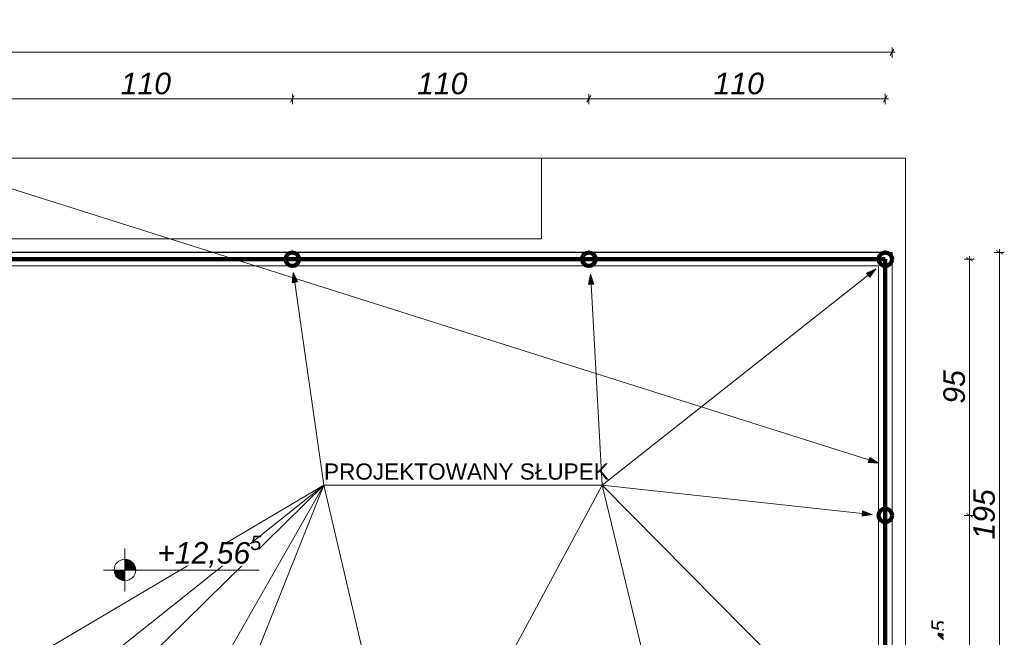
# Model space of a CAD drawing. Header units: centimetres. Extents: x 8226 to 9893, y -1051 to 949.
# Tile 9 of 18: x 9528 to 9893, y -364 to -135. Entities that reach past the tile are written whole.
import ezdxf

# ---------------------------------------------------------------- set-up
doc = ezdxf.new("R2010")
doc.units = ezdxf.units.CM
doc.header["$LTSCALE"] = 0.1
doc.header["$MEASUREMENT"] = 0
doc.linetypes.add('Wipeout_Contour', pattern=[1000, 0, -1000])
for name, color, linetype in [('2_barierki.K_IR', 7, 'Continuous'), ('2_belki.K_IR', 7, 'Continuous'), ('2_schody.K_IR', 7, 'Continuous'), ('3_linii 2D .K_IR', 7, 'Continuous'), ('3_opisy.K_IR', 7, 'Continuous'), ('5_wymiary.K_IR', 7, 'Continuous')]:
    doc.layers.add(name, color=color, linetype=linetype)
doc.styles.add('GENERATED_STYLE_1', font='txt')
doc.styles.add('GENERATED_STYLE_2', font='txt')
doc.dimstyles.new('GENERATED_STYLE__1', dxfattribs={"dimtxt": 8, "dimasz": 1.835749, "dimexe": 0.18, "dimexo": 2, "dimgap": 0.09, "dimtad": 1, "dimtih": 1, "dimtoh": 1, "dimdec": 0, "dimzin": 0, "dimdsep": 46, "dimtxsty": 'GENERATED_STYLE_1', "dimblk": 'ARROWHEAD_2', "dimblk1": 'ARROWHEAD_2', "dimblk2": 'ARROWHEAD_2', "dimcen": 0.09, "dimclrd": 7, "dimclre": 7, "dimclrt": 7, "dimadec": 1, "dimazin": 0, "dimtfac": 1, "dimtdec": 4, "dimtmove": 0, "dimatfit": 3, "dimfxl": 1, "dimtolj": 1, "dimtzin": 0, "dimarcsym": 0})
doc.dimstyles.new('GENERATED_STYLE__2', dxfattribs={"dimtxt": 8, "dimasz": 1.835749, "dimexe": 0.18, "dimexo": 2, "dimgap": 0.09, "dimtad": 1, "dimdec": 0, "dimzin": 0, "dimdsep": 46, "dimtxsty": 'GENERATED_STYLE_1', "dimblk": 'ARROWHEAD_2', "dimblk1": 'ARROWHEAD_2', "dimblk2": 'ARROWHEAD_2', "dimcen": 0.09, "dimclrd": 7, "dimclre": 7, "dimclrt": 7, "dimadec": 1, "dimazin": 0, "dimtfac": 1, "dimtdec": 4, "dimtmove": 0, "dimatfit": 3, "dimfxl": 1, "dimtolj": 1, "dimtzin": 0, "dimarcsym": 0})

# ---------------------------------------------------------------- blocks, each defined once
blk = doc.blocks.new('Linia_133_3', base_point=(9475.45, -181.94))
at = {"layer": '3_linii 2D .K_IR', "linetype": 'Continuous', "lineweight": 0, "true_color": 0x000000}
blk.add_hatch(color=18, dxfattribs=at).paths.add_polyline_path([(9846.42, -299.16), (9843.17, -297.09), (9842.56, -298.99)])
at = {"layer": '3_linii 2D .K_IR', "color": 7, "linetype": 'Continuous', "lineweight": 0}
for p, q in [((9475.45, -181.94), (9842.87, -298.04)), ((9842.56, -298.99), (9843.17, -297.09)), ((9846.42, -299.16), (9842.56, -298.99)), ((9846.42, -299.16), (9843.17, -297.09))]:
    blk.add_line(p, q, dxfattribs=at)
blk = doc.blocks.new('Linia_134_3', base_point=(9743.83, -307.37))
at = {"layer": '3_linii 2D .K_IR', "linetype": 'Continuous', "lineweight": 0, "true_color": 0x000000}
blk.add_hatch(color=18, dxfattribs=at).paths.add_polyline_path([(9844.12, -318.29), (9840.52, -316.89), (9840.3, -318.88)])
at = {"layer": '3_linii 2D .K_IR', "color": 7, "linetype": 'Continuous', "lineweight": 0}
for p, q in [((9743.83, -307.37), (9840.41, -317.89)), ((9840.3, -318.88), (9840.52, -316.89)), ((9844.12, -318.29), (9840.52, -316.89)), ((9844.12, -318.29), (9840.3, -318.88))]:
    blk.add_line(p, q, dxfattribs=at)
blk = doc.blocks.new('Linia_135_3', base_point=(9743.83, -307.37))
at = {"layer": '3_linii 2D .K_IR', "linetype": 'Continuous', "lineweight": 0, "true_color": 0x000000}
blk.add_hatch(color=18, dxfattribs=at).paths.add_polyline_path([(9845.46, -227.18), (9841.91, -228.71), (9843.15, -230.28)])
at = {"layer": '3_linii 2D .K_IR', "color": 7, "linetype": 'Continuous', "lineweight": 0}
for p, q in [((9743.83, -307.37), (9842.53, -229.5)), ((9845.46, -227.18), (9841.91, -228.71)), ((9843.15, -230.28), (9841.91, -228.71)), ((9845.46, -227.18), (9843.15, -230.28))]:
    blk.add_line(p, q, dxfattribs=at)
blk = doc.blocks.new('Linia_136_3', base_point=(9743.83, -307.37))
at = {"layer": '3_linii 2D .K_IR', "linetype": 'Continuous', "lineweight": 0, "true_color": 0x000000}
blk.add_hatch(color=18, dxfattribs=at).paths.add_polyline_path([(9845.52, -410.04), (9843.6, -406.68), (9842.18, -408.09)])
at = {"layer": '3_linii 2D .K_IR', "color": 7, "linetype": 'Continuous', "lineweight": 0}
for p, q in [((9743.83, -307.37), (9842.89, -407.38)), ((9842.18, -408.09), (9843.6, -406.68)), ((9845.52, -410.04), (9842.18, -408.09)), ((9845.52, -410.04), (9843.6, -406.68))]:
    blk.add_line(p, q, dxfattribs=at)
blk = doc.blocks.new('Linia_137_3', base_point=(9743.83, -307.37))
at = {"layer": '3_linii 2D .K_IR', "linetype": 'Continuous', "lineweight": 0, "true_color": 0x000000}
blk.add_hatch(color=18, dxfattribs=at).paths.add_polyline_path([(9768.45, -408.55), (9768.54, -404.68), (9766.59, -405.16)])
at = {"layer": '3_linii 2D .K_IR', "color": 7, "linetype": 'Continuous', "lineweight": 0}
for p, q in [((9743.83, -307.37), (9767.57, -404.92)), ((9766.59, -405.16), (9768.54, -404.68)), ((9768.45, -408.55), (9766.59, -405.16)), ((9768.45, -408.55), (9768.54, -404.68))]:
    blk.add_line(p, q, dxfattribs=at)
blk = doc.blocks.new('Linia_138_3', base_point=(9743.83, -307.37))
at = {"layer": '3_linii 2D .K_IR', "linetype": 'Continuous', "lineweight": 0, "true_color": 0x000000}
blk.add_hatch(color=18, dxfattribs=at).paths.add_polyline_path([(9689.11, -408.9), (9691.76, -406.08), (9690, -405.14)])
at = {"layer": '3_linii 2D .K_IR', "color": 7, "linetype": 'Continuous', "lineweight": 0}
for p, q in [((9743.83, -307.37), (9690.88, -405.61)), ((9689.11, -408.9), (9690, -405.14)), ((9690, -405.14), (9691.76, -406.08)), ((9689.11, -408.9), (9691.76, -406.08))]:
    blk.add_line(p, q, dxfattribs=at)
blk = doc.blocks.new('Linia_139_3', base_point=(9640.64, -307.37))
at = {"layer": '3_linii 2D .K_IR', "linetype": 'Continuous', "lineweight": 0, "true_color": 0x000000}
blk.add_hatch(color=18, dxfattribs=at).paths.add_polyline_path([(9532.92, -371.07), (9536.64, -370.03), (9535.62, -368.31)])
at = {"layer": '3_linii 2D .K_IR', "color": 7, "linetype": 'Continuous', "lineweight": 0}
for p, q in [((9640.64, -307.37), (9536.13, -369.17)), ((9532.92, -371.07), (9535.62, -368.31)), ((9535.62, -368.31), (9536.64, -370.03)), ((9532.92, -371.07), (9536.64, -370.03))]:
    blk.add_line(p, q, dxfattribs=at)
blk = doc.blocks.new('Linia_140_3', base_point=(9640.64, -307.37))
at = {"layer": '3_linii 2D .K_IR', "linetype": 'Continuous', "lineweight": 0, "true_color": 0x000000}
blk.add_hatch(color=18, dxfattribs=at).paths.add_polyline_path([(9534.67, -411.43), (9538.04, -409.53), (9536.63, -408.1)])
at = {"layer": '3_linii 2D .K_IR', "color": 7, "linetype": 'Continuous', "lineweight": 0}
for p, q in [((9640.64, -307.37), (9537.33, -408.81)), ((9534.67, -411.43), (9536.63, -408.1)), ((9536.63, -408.1), (9538.04, -409.53)), ((9534.67, -411.43), (9538.04, -409.53))]:
    blk.add_line(p, q, dxfattribs=at)
blk = doc.blocks.new('Linia_141_3', base_point=(9640.64, -307.37))
at = {"layer": '3_linii 2D .K_IR', "linetype": 'Continuous', "lineweight": 0, "true_color": 0x000000}
blk.add_hatch(color=18, dxfattribs=at).paths.add_polyline_path([(9534.92, -492.3), (9537.64, -489.56), (9535.9, -488.56)])
at = {"layer": '3_linii 2D .K_IR', "color": 7, "linetype": 'Continuous', "lineweight": 0}
for p, q in [((9640.64, -307.37), (9536.77, -489.06)), ((9534.92, -492.3), (9535.9, -488.56)), ((9535.9, -488.56), (9537.64, -489.56)), ((9534.92, -492.3), (9537.64, -489.56))]:
    blk.add_line(p, q, dxfattribs=at)
blk = doc.blocks.new('Linia_142_3', base_point=(9640.64, -307.37))
at = {"layer": '3_linii 2D .K_IR', "linetype": 'Continuous', "lineweight": 0, "true_color": 0x000000}
blk.add_hatch(color=18, dxfattribs=at).paths.add_polyline_path([(9683.65, -491.12), (9683.77, -487.26), (9681.82, -487.71)])
at = {"layer": '3_linii 2D .K_IR', "color": 7, "linetype": 'Continuous', "lineweight": 0}
for p, q in [((9640.64, -307.37), (9682.8, -487.49)), ((9681.82, -487.71), (9683.77, -487.26)), ((9683.65, -491.12), (9681.82, -487.71)), ((9683.65, -491.12), (9683.77, -487.26))]:
    blk.add_line(p, q, dxfattribs=at)
blk = doc.blocks.new('Linia_143_3', base_point=(9640.64, -307.37))
at = {"layer": '3_linii 2D .K_IR', "linetype": 'Continuous', "lineweight": 0, "true_color": 0x000000}
blk.add_hatch(color=18, dxfattribs=at).paths.add_polyline_path([(9534.92, -571.5), (9537.23, -568.41), (9535.37, -567.67)])
at = {"layer": '3_linii 2D .K_IR', "color": 7, "linetype": 'Continuous', "lineweight": 0}
for p, q in [((9640.64, -307.37), (9536.3, -568.04)), ((9534.92, -571.5), (9535.37, -567.67)), ((9534.92, -571.5), (9537.23, -568.41)), ((9535.37, -567.67), (9537.23, -568.41))]:
    blk.add_line(p, q, dxfattribs=at)
blk = doc.blocks.new('Linia_154_3', base_point=(9743.83, -307.37))
at = {"layer": '3_linii 2D .K_IR', "linetype": 'Continuous', "lineweight": 0, "true_color": 0x000000}
blk.add_hatch(color=18, dxfattribs=at).paths.add_polyline_path([(9739.61, -229.13), (9738.81, -232.91), (9740.81, -232.81)])
at = {"layer": '3_linii 2D .K_IR', "color": 7, "linetype": 'Continuous', "lineweight": 0}
for p, q in [((9739.61, -229.13), (9738.81, -232.91)), ((9739.61, -229.13), (9740.81, -232.81)), ((9740.81, -232.81), (9738.81, -232.91)), ((9743.83, -307.37), (9739.81, -232.86))]:
    blk.add_line(p, q, dxfattribs=at)
blk = doc.blocks.new('Linia_155_3', base_point=(9640.64, -307.37))
at = {"layer": '3_linii 2D .K_IR', "linetype": 'Continuous', "lineweight": 0, "true_color": 0x000000}
blk.add_hatch(color=18, dxfattribs=at).paths.add_polyline_path([(9629.28, -228.48), (9628.82, -232.32), (9630.8, -232.03)])
at = {"layer": '3_linii 2D .K_IR', "color": 7, "linetype": 'Continuous', "lineweight": 0}
for p, q in [((9629.28, -228.48), (9628.82, -232.32)), ((9629.28, -228.48), (9630.8, -232.03)), ((9630.8, -232.03), (9628.82, -232.32)), ((9640.64, -307.37), (9629.81, -232.18))]:
    blk.add_line(p, q, dxfattribs=at)
blk = doc.blocks.new('Linia_167_3', base_point=(9640.64, -307.37))
at = {"layer": '3_linii 2D .K_IR', "linetype": 'Continuous', "lineweight": 0, "true_color": 0x000000}
blk.add_hatch(color=18, dxfattribs=at).paths.add_polyline_path([(9527.92, -397.03), (9531.46, -395.49), (9530.21, -393.93)])
at = {"layer": '3_linii 2D .K_IR', "color": 7, "linetype": 'Continuous', "lineweight": 0}
for p, q in [((9640.64, -307.37), (9530.84, -394.71)), ((9527.92, -397.03), (9530.21, -393.93)), ((9530.21, -393.93), (9531.46, -395.49)), ((9527.92, -397.03), (9531.46, -395.49))]:
    blk.add_line(p, q, dxfattribs=at)
blk = doc.blocks.new('*D343')
at = {"layer": '5_wymiary.K_IR', "color": 7, "linetype": 'Continuous', "lineweight": 0}
for p, q in [((9519.64, -162.91), (9518.24, -165.33)), ((9518.94, -166.12), (9518.94, -162.31)), ((9518.94, -164.12), (9628.94, -164.12)), ((9629.64, -162.91), (9628.24, -165.33)), ((9628.94, -166.12), (9628.94, -162.31))]:
    blk.add_line(p, q, dxfattribs=at)
at = {"color": 254, "linetype": 'Wipeout_Contour', "lineweight": 0, "ltscale": 38301.019071}
blk.add_wipeout([(9565.24, -162.52), (9582.65, -162.52), (9582.65, -154.52), (9565.24, -154.52)], dxfattribs=at).dxf.layer = '5_wymiary.K_IR'
at = {"layer": '5_wymiary.K_IR', "color": 7, "lineweight": 0, "insert": (9565.24, -162.52), "char_height": 8, "attachment_point": 7, "style": 'GENERATED_STYLE_1'}
blk.add_mtext('\\A1;{\\pql;\\fArial|b0|i1|c238|p38;110}', dxfattribs=at)
blk = doc.blocks.new('ARROWHEAD_2')
at = {"color": 0, "linetype": 'Continuous', "lineweight": 0}
for p, q in [((0, 0), (-1, 0)), ((-0.38, -0.66), (0.38, 0.66))]:
    blk.add_line(p, q, dxfattribs=at)
blk = doc.blocks.new('*D344')
at = {"layer": '5_wymiary.K_IR', "color": 7, "linetype": 'Continuous', "lineweight": 0}
for p, q in [((9629.64, -162.91), (9628.24, -165.33)), ((9628.94, -166.12), (9628.94, -162.31)), ((9628.94, -164.12), (9738.94, -164.12)), ((9739.64, -162.91), (9738.24, -165.33)), ((9738.94, -166.12), (9738.94, -162.31))]:
    blk.add_line(p, q, dxfattribs=at)
at = {"color": 254, "linetype": 'Wipeout_Contour', "lineweight": 0, "ltscale": 38740.959416}
blk.add_wipeout([(9675.24, -162.52), (9692.65, -162.52), (9692.65, -154.52), (9675.24, -154.52)], dxfattribs=at).dxf.layer = '5_wymiary.K_IR'
at = {"layer": '5_wymiary.K_IR', "color": 7, "lineweight": 0, "insert": (9675.24, -162.52), "char_height": 8, "attachment_point": 7, "style": 'GENERATED_STYLE_1'}
blk.add_mtext('\\A1;{\\pql;\\fArial|b0|i1|c238|p38;110}', dxfattribs=at)
blk = doc.blocks.new('*D345')
at = {"layer": '5_wymiary.K_IR', "color": 7, "linetype": 'Continuous', "lineweight": 0}
for p, q in [((9739.64, -162.91), (9738.24, -165.33)), ((9738.94, -166.12), (9738.94, -162.31)), ((9738.94, -164.12), (9848.94, -164.12)), ((9848.24, -165.33), (9849.64, -162.91)), ((9848.94, -166.12), (9848.94, -162.31)), ((9848.94, -164.12), (9850.12, -164.12))]:
    blk.add_line(p, q, dxfattribs=at)
at = {"color": 254, "linetype": 'Wipeout_Contour', "lineweight": 0, "ltscale": 39180.9011}
blk.add_wipeout([(9785.24, -162.52), (9802.65, -162.52), (9802.65, -154.52), (9785.24, -154.52)], dxfattribs=at).dxf.layer = '5_wymiary.K_IR'
at = {"layer": '5_wymiary.K_IR', "color": 7, "lineweight": 0, "insert": (9785.24, -162.52), "char_height": 8, "attachment_point": 7, "style": 'GENERATED_STYLE_1'}
blk.add_mtext('\\A1;{\\pql;\\fArial|b0|i1|c238|p38;110}', dxfattribs=at)
blk = doc.blocks.new('*D347')
at = {"layer": '5_wymiary.K_IR', "color": 7, "linetype": 'Continuous', "lineweight": 0}
for p, q in [((9077.11, -145.66), (9075.72, -148.07)), ((9076.42, -148.86), (9076.42, -145.05)), ((9850.73, -148.07), (9852.12, -145.66)), ((9851.42, -148.86), (9851.42, -145.05)), ((9075.24, -146.86), (9076.42, -146.86)), ((9076.42, -146.86), (9851.42, -146.86)), ((9851.42, -146.86), (9852.61, -146.86))]:
    blk.add_line(p, q, dxfattribs=at)
at = {"color": 254, "linetype": 'Wipeout_Contour', "lineweight": 0, "ltscale": 37859.902235}
blk.add_wipeout([(9454.81, -145.26), (9473.03, -145.26), (9473.03, -137.26), (9454.81, -137.26)], dxfattribs=at).dxf.layer = '5_wymiary.K_IR'
at = {"layer": '5_wymiary.K_IR', "color": 7, "lineweight": 0, "insert": (9454.81, -145.26), "char_height": 8, "attachment_point": 7, "style": 'GENERATED_STYLE_1'}
blk.add_mtext('\\A1;{\\pql;\\fArial|b0|i1|c238|p38;775}', dxfattribs=at)
blk = doc.blocks.new('*D348')
at = {"layer": '5_wymiary.K_IR', "color": 7, "linetype": 'Continuous', "lineweight": 0}
for p, q in [((9882, -318.59), (9878.18, -318.59)), ((9878.98, -317.9), (9881.39, -319.29)), ((9880.18, -413.34), (9880.18, -318.59)), ((9878.98, -412.64), (9881.39, -414.04)), ((9882, -413.34), (9878.18, -413.34)), ((9880.18, -414.52), (9880.18, -413.34))]:
    blk.add_line(p, q, dxfattribs=at)
at = {"layer": '5_wymiary.K_IR', "color": 7, "lineweight": 0, "insert": (9878.72, -374.04), "char_height": 8, "attachment_point": 7, "rotation": 90, "style": 'GENERATED_STYLE_1'}
blk.add_mtext('\\A1;{\\pql;\\fArial|b0|i1|c238|p38;94\\fArial|b0|i1|c238|p38;\\A1{\\H.66x;\\S5^  ;}}', dxfattribs=at)
at = {"color": 254, "linetype": 'Wipeout_Contour', "lineweight": 0, "ltscale": 39525.464505}
blk.add_wipeout([(9878.58, -374.04), (9878.58, -357.89), (9870.58, -357.89), (9870.58, -374.04)], dxfattribs=at).dxf.layer = '5_wymiary.K_IR'
blk = doc.blocks.new('*D349')
at = {"layer": '5_wymiary.K_IR', "color": 7, "linetype": 'Continuous', "lineweight": 0}
for p, q in [((9880.18, -223.59), (9880.18, -222.41)), ((9882, -223.59), (9878.18, -223.59)), ((9881.39, -224.29), (9878.98, -222.9)), ((9880.18, -318.59), (9880.18, -223.59)), ((9882, -318.59), (9878.18, -318.59)), ((9878.98, -317.9), (9881.39, -319.29))]:
    blk.add_line(p, q, dxfattribs=at)
at = {"color": 254, "linetype": 'Wipeout_Contour', "lineweight": 0, "ltscale": 39513.223637}
blk.add_wipeout([(9878.58, -277.16), (9878.58, -265.02), (9870.58, -265.02), (9870.58, -277.16)], dxfattribs=at).dxf.layer = '5_wymiary.K_IR'
at = {"layer": '5_wymiary.K_IR', "color": 7, "lineweight": 0, "insert": (9878.58, -277.16), "char_height": 8, "attachment_point": 7, "rotation": 90, "style": 'GENERATED_STYLE_1'}
blk.add_mtext('\\A1;{\\pql;\\fArial|b0|i1|c238|p38;95}', dxfattribs=at)
blk = doc.blocks.new('*D350')
at = {"layer": '5_wymiary.K_IR', "color": 7, "linetype": 'Continuous', "lineweight": 0}
for p, q in [((9893.09, -221.07), (9889.28, -221.07)), ((9892.49, -221.77), (9890.07, -220.38)), ((9891.28, -221.07), (9891.28, -219.89)), ((9891.28, -415.84), (9891.28, -221.07)), ((9893.09, -415.84), (9889.28, -415.84)), ((9890.07, -415.14), (9892.49, -416.54)), ((9891.28, -417.02), (9891.28, -415.84))]:
    blk.add_line(p, q, dxfattribs=at)
at = {"color": 254, "linetype": 'Wipeout_Contour', "lineweight": 0, "ltscale": 39563.240997}
blk.add_wipeout([(9889.68, -327.56), (9889.68, -309.35), (9881.68, -309.35), (9881.68, -327.56)], dxfattribs=at).dxf.layer = '5_wymiary.K_IR'
at = {"layer": '5_wymiary.K_IR', "color": 7, "lineweight": 0, "insert": (9889.68, -327.56), "char_height": 8, "attachment_point": 7, "rotation": 90, "style": 'GENERATED_STYLE_1'}
blk.add_mtext('\\A1;{\\pql;\\fArial|b0|i1|c238|p38;195}', dxfattribs=at)
blk = doc.blocks.new('Koty wysokościowe_11_3', base_point=(9566.8, -338.84))
at = {"layer": '5_wymiary.K_IR', "linetype": 'Continuous', "lineweight": 0}
for points in [[(9566.8, -338.84), (9570.8, -338.84), (9570.49, -337.31), (9569.63, -336.01), (9568.33, -335.14), (9566.8, -334.84)], [(9566.8, -338.84), (9562.8, -338.84), (9563.1, -340.37), (9563.97, -341.67), (9565.27, -342.54), (9566.8, -342.84)]]:
    blk.add_hatch(color=1, dxfattribs=at).paths.add_polyline_path(points)
at = {"layer": '5_wymiary.K_IR', "color": 1, "linetype": 'Continuous', "lineweight": 0}
for p, q in [((9566.8, -346.84), (9566.8, -330.84)), ((9558.8, -338.84), (9616.6, -338.84))]:
    blk.add_line(p, q, dxfattribs=at)
blk.add_circle((9566.8, -338.84), 4, dxfattribs=at)
at = {"color": 254, "linetype": 'Wipeout_Contour', "lineweight": 0, "ltscale": 38413.923475}
blk.add_wipeout([(9578.8, -337.24), (9616.6, -337.24), (9616.6, -329.24), (9578.8, -329.24)], dxfattribs=at).dxf.layer = '5_wymiary.K_IR'
at = {"layer": '5_wymiary.K_IR', "color": 1, "lineweight": 0, "insert": (9578.8, -338.82), "char_height": 8, "attachment_point": 7, "style": 'GENERATED_STYLE_1'}
blk.add_mtext('\\A1;{\\pql;\\fArial|b0|i1|c238|p38;+12,56\\fArial|b0|i1|c238|p38;\\A1{\\H.66x;\\S5^  ;}}', dxfattribs=at)

msp = doc.modelspace()

# ---------------------------------------------------------------- linework, layer by layer
at = {"layer": '2_barierki.K_IR', "color": 7, "linetype": 'Continuous', "lineweight": 15}
for p, q in [((9851.42, -221.07), (9516.42, -221.07)), ((9851.42, -415.84), (9851.42, -221.07)), ((9516.42, -226.07), (9846.42, -226.07)), ((9846.42, -226.07), (9846.42, -410.84))]:
    msp.add_line(p, q, dxfattribs=at)
at = {"layer": '2_belki.K_IR', "color": 7, "linetype": 'Continuous', "lineweight": 0}
msp.add_line((9041.42, -186.07), (9721.42, -186.07), dxfattribs=at)
at = {"layer": '2_schody.K_IR', "color": 7, "linetype": 'Continuous', "lineweight": 15}
msp.add_line((9516.42, -216.07), (9691.42, -216.07), dxfattribs=at)
at = {"layer": '2_schody.K_IR', "color": 7, "linetype": 'Continuous', "lineweight": 9}
msp.add_lwpolyline([(9682.92, -586.07), (9691.42, -586.07), (9691.42, -422.67), (9691.42, -420.84), (9856.42, -420.84), (9856.42, -186.07), (9721.42, -186.07), (9721.42, -216.07), (9691.42, -216.07), (9516.42, -216.07), (9516.42, -391.07), (9496.42, -391.07), (9496.42, -556.07)], dxfattribs=at)
at = {"layer": '3_linii 2D .K_IR', "color": 190, "linetype": 'Continuous', "lineweight": 200}
for p, q in [((9078.85, -223.57), (9848.92, -223.57)), ((9848.92, -223.57), (9848.92, -413.34))]:
    msp.add_line(p, q, dxfattribs=at)
at = {"layer": '3_linii 2D .K_IR', "color": 7, "linetype": 'Continuous', "lineweight": 0}
msp.add_line((9640.64, -307.37), (9743.83, -307.37), dxfattribs=at)
at = {"layer": '3_linii 2D .K_IR', "color": 6, "linetype": 'Continuous', "lineweight": 200}
for centre in [(9628.94, -223.59), (9738.94, -223.59), (9848.94, -223.59), (9848.94, -318.59)]:
    msp.add_circle(centre, 2.5, dxfattribs=at)

# ---------------------------------------------------------------- block references
at = {"layer": '3_linii 2D .K_IR', "color": 7, "linetype": 'Continuous', "lineweight": 0}
for name, p in [('Linia_133_3', (9475.45, -181.94)), ('Linia_155_3', (9640.64, -307.37)), ('Linia_154_3', (9743.83, -307.37)), ('Linia_135_3', (9743.83, -307.37)), ('Linia_167_3', (9640.64, -307.37)), ('Linia_139_3', (9640.64, -307.37)), ('Linia_140_3', (9640.64, -307.37)), ('Linia_141_3', (9640.64, -307.37)), ('Linia_143_3', (9640.64, -307.37)), ('Linia_142_3', (9640.64, -307.37)), ('Linia_138_3', (9743.83, -307.37)), ('Linia_134_3', (9743.83, -307.37)), ('Linia_136_3', (9743.83, -307.37)), ('Linia_137_3', (9743.83, -307.37))]:
    msp.add_blockref(name, p, dxfattribs=at)

# ---------------------------------------------------------------- texts
at = {"layer": '3_opisy.K_IR', "color": 7, "linetype": 'Continuous', "lineweight": 0, "insert": (9640.64, -305.41), "char_height": 6, "attachment_point": 7, "style": 'GENERATED_STYLE_2'}
msp.add_mtext('\\A1;{\\pql;\\fArial|b0|i0|c238|p38;PROJEKTOWANY SŁUPEK}', dxfattribs=at)

# ---------------------------------------------------------------- next in the draw order: block references
at = {"layer": '5_wymiary.K_IR', "color": 1, "lineweight": 0}
msp.add_blockref('Koty wysokościowe_11_3', (9566.8, -338.84), dxfattribs=at)

# ---------------------------------------------------------------- next in the draw order: dimensions: what is measured, and where the dimension line sits
at = {"layer": '5_wymiary.K_IR', "color": 7, "linetype": 'Continuous', "lineweight": 0}
dim = msp.add_linear_dim(base=(9628.94, -164.12), p1=(9518.94, -223.59), p2=(9628.94, -223.59), dimstyle='GENERATED_STYLE__1', dxfattribs=at)
dim.commit()
dim.dimension.update_dxf_attribs({"geometry": '*D343', "text_midpoint": (9574.39, -158.52), "dimtype": 160})
dim = msp.add_linear_dim(base=(9880.18, -318.59), p1=(9848.94, -413.34), p2=(9848.94, -318.59), angle=90, dimstyle='GENERATED_STYLE__2', dxfattribs=at)
dim.commit()
dim.dimension.update_dxf_attribs({"geometry": '*D348', "text_midpoint": (9874.58, -357.14), "dimtype": 160, "text_rotation": 90})

# ---------------------------------------------------------------- next in the draw order: dimensions: what is measured, and where the dimension line sits
dim = msp.add_linear_dim(base=(9738.94, -164.12), p1=(9628.94, -223.59), p2=(9738.94, -223.59), dimstyle='GENERATED_STYLE__1', dxfattribs=at)
dim.commit()
dim.dimension.update_dxf_attribs({"geometry": '*D344', "text_midpoint": (9684.39, -158.52), "dimtype": 160})

# ---------------------------------------------------------------- next in the draw order: dimensions: what is measured, and where the dimension line sits
dim = msp.add_linear_dim(base=(9848.94, -164.12), p1=(9738.94, -223.59), p2=(9848.94, -223.59), dimstyle='GENERATED_STYLE__1', dxfattribs=at)
dim.commit()
dim.dimension.update_dxf_attribs({"geometry": '*D345', "text_midpoint": (9794.39, -158.52), "dimtype": 160})

# ---------------------------------------------------------------- next in the draw order: dimensions: what is measured, and where the dimension line sits
msp.add_linear_dim(base=(9142.77, -221.0686), p1=(9851.4245, -221.0724), p2=(9076.4164, -221.0686), angle=90, location=(9137.17, -221.0584), text_rotation=90, dimstyle='GENERATED_STYLE__2', dxfattribs=at).render()

# ---------------------------------------------------------------- next in the draw order: dimensions: what is measured, and where the dimension line sits
dim = msp.add_linear_dim(base=(9851.42, -146.86), p1=(9076.42, -221.07), p2=(9851.42, -221.07), dimstyle='GENERATED_STYLE__1', dxfattribs=at)
dim.commit()
dim.dimension.update_dxf_attribs({"geometry": '*D347', "text_midpoint": (9463.96, -141.26), "dimtype": 160})

# ---------------------------------------------------------------- next in the draw order: dimensions: what is measured, and where the dimension line sits
dim = msp.add_linear_dim(base=(9880.18, -223.59), p1=(9848.94, -318.59), p2=(9848.94, -223.59), angle=90, dimstyle='GENERATED_STYLE__2', dxfattribs=at)
dim.commit()
dim.dimension.update_dxf_attribs({"geometry": '*D349', "text_midpoint": (9874.58, -271.07), "dimtype": 160, "text_rotation": 90})

# ---------------------------------------------------------------- next in the draw order: dimensions: what is measured, and where the dimension line sits
dim = msp.add_linear_dim(base=(9891.28, -221.07), p1=(9851.42, -415.84), p2=(9851.42, -221.07), angle=90, dimstyle='GENERATED_STYLE__2', dxfattribs=at)
dim.commit()
dim.dimension.update_dxf_attribs({"geometry": '*D350', "text_midpoint": (9885.68, -318.41), "dimtype": 160, "text_rotation": 90})

doc.saveas('drawing.dxf')
